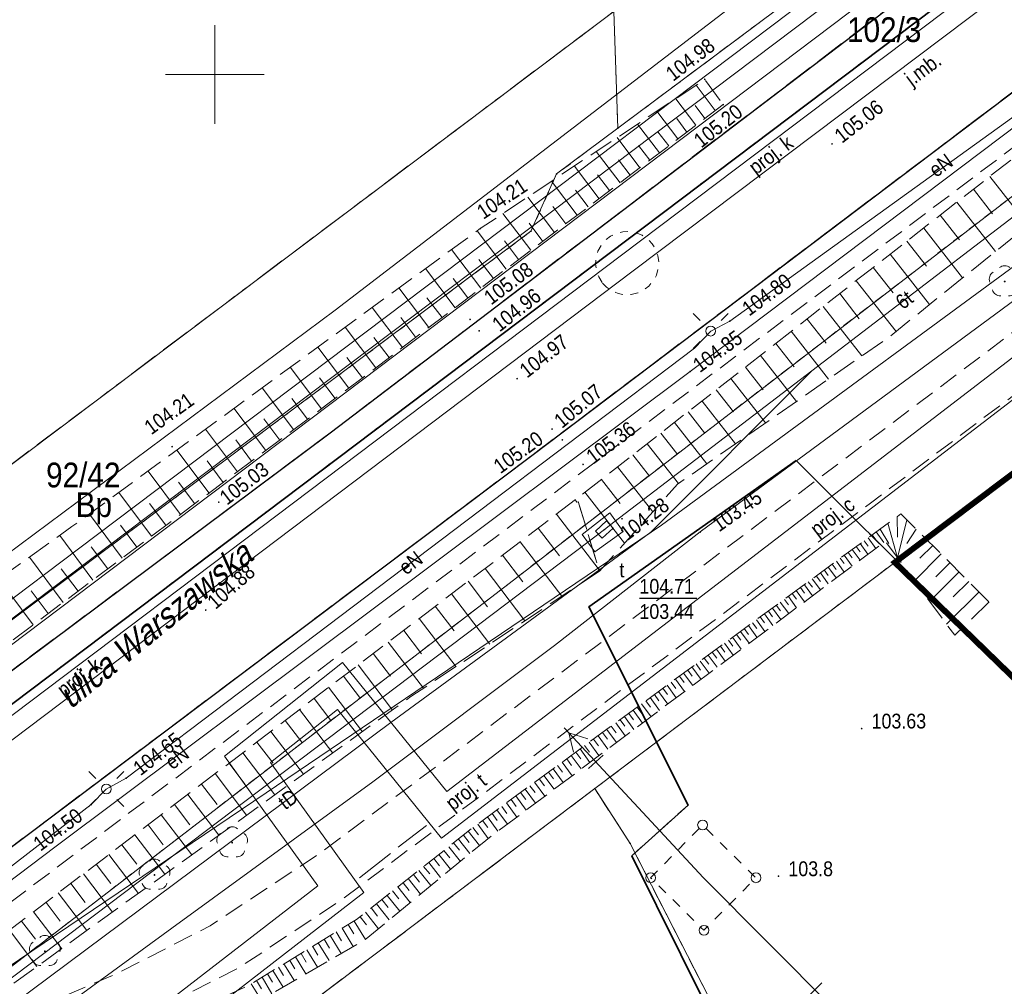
# Model space of a CAD drawing. Extents: x 7490163 to 7490671, y 5783984 to 5784563.
# Tile 7 of 43: x 7490290 to 7490340, y 5784354 to 5784403. Entities that reach past the tile are written whole.
import ezdxf
from ezdxf.enums import TextEntityAlignment as Align

# ---------------------------------------------------------------- set-up
doc = ezdxf.new("R2010")
doc.units = 0
doc.header["$MEASUREMENT"] = 0
for name, pattern in [('0.4_0.4', [0.8, 0.4, -0.4]), ('1.5_0.5', [2, 1.5, -0.5]), ('218-500', [1, 0.5, -0.5]), ('219-500', [0]), ('HIDDEN', [0.375, 0.25, -0.125]), ('l219_500', [0]), ('l32_500', [0]), ('mz1.0_0.5', [1.5, 1, -0.5]), ('mz1.25_0.5', [1.75, 1.25, -0.5]), ('mz2.0_0.5', [2.5, 2, -0.5]), ('sm05_500', [1, 0.5, -0.5])]:
    doc.linetypes.add(name, pattern=pattern)
doc.layers.get('0').update_dxf_attribs({"linetype": 'CONTINUOUS', "lineweight": 5})
doc.layers.get('0').transparency = 0.8
for name, color, linetype, transparency in [('0-Inne (niezydentyfikowane)', 7, 'CONTINUOUS', 0.8), ('203-Punkt załamania granicy działki nie stabilizowany', 7, 'CONTINUOUS', 0.8), ('210-Oznaczenie użytku', 7, 'CONTINUOUS', 0.8), ('211-Nr działki', 7, 'CONTINUOUS', 0.8), ('216-Granica obrębu', 7, 'CONTINUOUS', 0.8), ('217-Granica konturu klasyfikcyjnego', 7, 'CONTINUOUS', 0.8), ('218-Granica użytku', 7, 'CONTINUOUS', 0.8), ('219-Linia granicy', 7, 'CONTINUOUS', 0.8), ('994-Nazwa ulicy', 7, 'CONTINUOUS', 0.8), ('chodnik (powierzchnia)', 7, 'CONTINUOUS', 0.8), ('drzewo liściaste (punkt)', 7, 'CONTINUOUS', 0.8), ('jezdnia (powierzchnia)', 7, 'CONTINUOUS', 0.8), ('jezdnia (powierzchnia)-Atr17', 7, 'CONTINUOUS', 0.8), ('komora podziemna - przewód telekomunikacyjny (powierzchnia)', 7, 'CONTINUOUS', 0.8), ('krawężnik (linia)', 7, 'CONTINUOUS', 0.8), ('latarnia (punkt)', 7, 'CONTINUOUS', 0.8), ('ogrodzenie trwałe (linia)', 7, 'CONTINUOUS', 0.8), ('przewód ciepłowniczy - projektowany lub w budowie (linia) - ob. projektowany', 7, 'CONTINUOUS', 0.8), ('przewód ciepłowniczy - projektowany lub w budowie (linia) - ob. projektowany-Atr1', 7, 'CONTINUOUS', 0.8), ('przewód elektroenergetyczny (linia)', 7, 'CONTINUOUS', 0.8), ('przewód elektroenergetyczny (linia)-Atr1', 7, 'CONTINUOUS', 0.8), ('przewód elektroenergetyczny wysokiego napięcia (linia) - symbol', 7, 'CONTINUOUS', 0.8), ('przewód gazowy (linia)', 7, 'CONTINUOUS', 0.8), ('przewód kanalizacyjny - projektowany lub w budowie (linia) - ob. projektowany', 7, 'CONTINUOUS', 0.8), ('przewód kanalizacyjny - projektowany lub w budowie (linia) - ob. projektowany-Atr1', 7, 'CONTINUOUS', 0.8), ('przewód telekomunikacyjny (linia)', 7, 'CONTINUOUS', 0.8), ('przewód telekomunikacyjny (linia)-Atr1', 7, 'CONTINUOUS', 0.8), ('przewód telekomunikacyjny - projektowany lub w budowie (linia) - ob. projektowany', 7, 'CONTINUOUS', 0.8), ('przewód telekomunikacyjny - projektowany lub w budowie (linia) - ob. projektowany-Atr1', 7, 'CONTINUOUS', 0.8), ('przewód wodociągowy (linia)', 7, 'CONTINUOUS', 0.8), ('punkt o określonej wysokości (sieć elektroenergetyczna)', 7, 'CONTINUOUS', 0.8), ('punkt o określonej wysokości (sieć elektroenergetyczna)-Atr2', 7, 'CONTINUOUS', 0.8), ('punkt o określonej wysokości (sieć telekomunikacyjna)', 7, 'CONTINUOUS', 0.8), ('punkt o określonej wysokości (sieć telekomunikacyjna)-Atr2', 7, 'CONTINUOUS', 0.8), ('punkt o określonej wysokości (sieć telekomunikacyjna)-Atr3', 7, 'CONTINUOUS', 0.8), ('punkt wysokościowy naturalny', 7, 'CONTINUOUS', 0.8), ('punkt wysokościowy naturalny-Atr2', 7, 'CONTINUOUS', 0.8), ('punkt wysokościowy sztuczny', 7, 'CONTINUOUS', 0.8), ('punkt wysokościowy sztuczny-Atr2', 7, 'CONTINUOUS', 0.8), ('skarpa nieumocniona (powierzchnia)', 7, 'CONTINUOUS', 0.8), ('słup kratowy (powierzchnia)', 7, 'CONTINUOUS', 0.8), ('słup kratowy (powierzchnia) - symbol', 7, 'CONTINUOUS', 0.8), ('urządzenie techniczne projektowane lub w budowie (sieć kanalizacyjna) - powierzchnia - ob. projektowany', 7, 'CONTINUOUS', 0.8), ('Wstawianie ramki sekcyjnej z opisem', 7, 'CONTINUOUS', 0.8), ('właz prostokątny - siec telekomunikacyjna (punkt)', 7, 'CONTINUOUS', 0.8), ('właz prostokątny - siec telekomunikacyjna (punkt)-Atr17', 7, 'CONTINUOUS', 0.8), ('ścieżka (powierzchnia)', 7, 'CONTINUOUS', 0.8)]:
    doc.layers.add(name, color=color, linetype=linetype, transparency=transparency)
doc.layers.add('___granice działki', color=7, linetype='CONTINUOUS', lineweight=60)
doc.styles.get("Standard").update_dxf_attribs({"font": 'txt', "width": 0.75})
doc.linetypes.add('902-500', pattern='A,3.75,0,[1,ksztalty.shx,S=0.5,R=0,X=0,Y=0],3.75', length=7.5)

# ---------------------------------------------------------------- blocks, each defined once
blk = doc.blocks.new('PW01')
at = {"linetype": 'Continuous', "lineweight": 13}
h = blk.add_hatch(color=0, dxfattribs=at)
edge = h.paths.add_edge_path()
edge.add_arc((0, 0), 0.045, 0, 360)
blk = doc.blocks.new('SM01')
at = {"color": 0, "linetype": 'Continuous', "lineweight": 13}
for p, q in [((-0.53, 0.531), (-0.883, 0.884)), ((0.531, 0.531), (0.884, 0.884)), ((-0.53, -0.53), (-0.883, -0.883)), ((0.531, -0.53), (0.884, -0.883))]:
    blk.add_line(p, q, dxfattribs=at)
blk.add_circle((0, 0), 0.25, dxfattribs=at)
blk = doc.blocks.new('PW02')
at = {"linetype": 'Continuous', "lineweight": 13}
h = blk.add_hatch(color=0, dxfattribs=at)
edge = h.paths.add_edge_path()
edge.add_arc((0, 0), 0.045, 0, 360)
blk = doc.blocks.new('US22B')
at = {"color": 0, "linetype": 'Continuous', "lineweight": 0}
blk.add_lwpolyline([(-0.375, -0.25), (0.375, -0.25), (0.375, 0.25), (-0.375, 0.25)], close=True, dxfattribs=at)
blk = doc.blocks.new('OP021')
at = {"linetype": 'Continuous', "lineweight": 13}
h = blk.add_hatch(color=0, dxfattribs=at)
edge = h.paths.add_edge_path()
edge.add_arc((0, 0), 0.05, 0, 360)
at = {"color": 0, "linetype": 'Continuous', "lineweight": 13}
for centre, start, end in [((0, 0.4), 49.272, 130.728), ((-0.38, 0.124), 121.308, 202.548), ((0.38, 0.124), 337.452, 58.692), ((-0.235, -0.324), 193.221, 274.871), ((0.235, -0.324), 265.129, 346.779)]:
    blk.add_arc(centre, 0.4, start, end, dxfattribs=at)
blk = doc.blocks.new('SM05')
at = {"color": 0, "linetype": 'Continuous', "lineweight": 13}
blk.add_circle((0, 0), 0.25, dxfattribs=at)
blk = doc.blocks.new('PE02')
at = {"color": 0, "linetype": 'Continuous', "lineweight": 13}
for p, q in [((8, -0.5), (8, 0.5)), ((10, 0), (9.134, 0.5)), ((10.35, 0), (0, 0)), ((10, 0), (9.134, -0.5))]:
    blk.add_line(p, q, dxfattribs=at)
blk = doc.blocks.new('203')
at = {"linetype": 'Continuous', "lineweight": 0}
h = blk.add_hatch(color=0, dxfattribs=at)
edge = h.paths.add_edge_path()
edge.add_arc((0, 0), 0.045, 0, 360)

msp = doc.modelspace()

# ---------------------------------------------------------------- linework, layer by layer
at = {"layer": '0-Inne (niezydentyfikowane)', "color": 7, "linetype": 'Continuous', "lineweight": 13}
for p, q in [((7490325.33, 5784398.17), (7490324.36, 5784399.46)), ((7490324.35, 5784397.43), (7490323.33, 5784398.77)), ((7490324.81, 5784397.77), (7490324.31, 5784398.43)), ((7490323.44, 5784396.74), (7490322.38, 5784398.14)), ((7490322.5, 5784396.03), (7490321.39, 5784397.49)), ((7490323.9, 5784397.08), (7490323.38, 5784397.77)), ((7490322.98, 5784396.38), (7490322.43, 5784397.1)), ((7490321.52, 5784395.28), (7490320.37, 5784396.81)), ((7490322.02, 5784395.66), (7490321.45, 5784396.4)), ((7490320.51, 5784394.51), (7490319.31, 5784396.1)), ((7490321.02, 5784394.9), (7490320.43, 5784395.68)), ((7490319.45, 5784393.71), (7490318.2, 5784395.36)), ((7490319.98, 5784394.12), (7490319.37, 5784394.92)), ((7490318.34, 5784392.87), (7490317.04, 5784394.59)), ((7490339.23, 5784394.84), (7490341.16, 5784392.36)), ((7490318.9, 5784393.3), (7490318.26, 5784394.14)), ((7490338.4, 5784394.19), (7490339.37, 5784392.94)), ((7490317.19, 5784392), (7490315.84, 5784393.79)), ((7490337.56, 5784393.54), (7490339.51, 5784391.03)), ((7490315.99, 5784391.1), (7490314.58, 5784392.96)), ((7490317.77, 5784392.44), (7490317.11, 5784393.32)), ((7490336.72, 5784392.88), (7490337.7, 5784391.62)), ((7490316.6, 5784391.55), (7490315.91, 5784392.47)), ((7490314.75, 5784390.15), (7490313.28, 5784392.09)), ((7490335.88, 5784392.22), (7490337.85, 5784389.7)), ((7490315.38, 5784390.63), (7490314.66, 5784391.58)), ((7490335.03, 5784391.56), (7490336.02, 5784390.29)), ((7490313.46, 5784389.18), (7490311.98, 5784391.13)), ((7490334.18, 5784390.9), (7490336.17, 5784388.35)), ((7490314.11, 5784389.67), (7490313.37, 5784390.64)), ((7490312.16, 5784388.19), (7490310.66, 5784390.17)), ((7490333.33, 5784390.23), (7490334.33, 5784388.95)), ((7490312.81, 5784388.69), (7490312.07, 5784389.67)), ((7490332.47, 5784389.56), (7490334.48, 5784386.99)), ((7490310.84, 5784387.19), (7490309.32, 5784389.19)), ((7490331.63, 5784388.91), (7490332.62, 5784387.63)), ((7490311.5, 5784387.69), (7490310.74, 5784388.69)), ((7490309.5, 5784386.18), (7490307.97, 5784388.2)), ((7490330.8, 5784388.26), (7490332.75, 5784385.75)), ((7490310.17, 5784386.69), (7490309.41, 5784387.69)), ((7490329.98, 5784387.62), (7490330.94, 5784386.39)), ((7490308.15, 5784385.15), (7490306.6, 5784387.2)), ((7490329.18, 5784387), (7490331.07, 5784384.58)), ((7490308.83, 5784385.67), (7490308.05, 5784386.69)), ((7490306.78, 5784384.12), (7490305.21, 5784386.19)), ((7490328.39, 5784386.38), (7490329.32, 5784385.2)), ((7490307.47, 5784384.64), (7490306.69, 5784385.67)), ((7490327.62, 5784385.78), (7490329.44, 5784383.45)), ((7490305.4, 5784383.07), (7490303.82, 5784385.18)), ((7490326.86, 5784385.19), (7490327.75, 5784384.04)), ((7490306.09, 5784383.6), (7490305.3, 5784384.64)), ((7490326.12, 5784384.61), (7490327.87, 5784382.36)), ((7490303.99, 5784382.02), (7490302.4, 5784384.14)), ((7490325.38, 5784384.04), (7490326.25, 5784382.93)), ((7490304.7, 5784382.55), (7490303.9, 5784383.6)), ((7490324.66, 5784383.47), (7490326.36, 5784381.3)), ((7490302.58, 5784380.96), (7490300.97, 5784383.1)), ((7490323.96, 5784382.92), (7490324.79, 5784381.86)), ((7490303.29, 5784381.49), (7490302.49, 5784382.56)), ((7490301.15, 5784379.89), (7490299.53, 5784382.05)), ((7490323.26, 5784382.38), (7490324.9, 5784380.29)), ((7490301.86, 5784380.43), (7490301.06, 5784381.5)), ((7490322.58, 5784381.85), (7490323.38, 5784380.82)), ((7490299.71, 5784378.81), (7490298.08, 5784380.99)), ((7490321.89, 5784381.31), (7490323.47, 5784379.29)), ((7490300.43, 5784379.35), (7490299.62, 5784380.44)), ((7490321.16, 5784380.74), (7490322, 5784379.67)), ((7490298.26, 5784377.73), (7490296.62, 5784379.92)), ((7490320.39, 5784380.14), (7490322.17, 5784377.86)), ((7490319.57, 5784379.5), (7490320.52, 5784378.29)), ((7490298.99, 5784378.27), (7490298.17, 5784379.36)), ((7490296.8, 5784376.63), (7490295.14, 5784378.84)), ((7490318.24, 5784378.47), (7490318.34, 5784378.33)), ((7490318.73, 5784378.85), (7490320.74, 5784376.28)), ((7490297.53, 5784377.18), (7490296.7, 5784378.28)), ((7490295.32, 5784375.52), (7490293.65, 5784377.75)), ((7490317.3, 5784377.75), (7490319.45, 5784374.93)), ((7490334.54, 5784377.62), (7490334.55, 5784376.58)), ((7490335.03, 5784377.46), (7490334.56, 5784375.53)), ((7490296.06, 5784376.08), (7490295.23, 5784377.19)), ((7490316.37, 5784377.04), (7490317.44, 5784375.63)), ((7490333.68, 5784376.99), (7490334.12, 5784376.26)), ((7490334.07, 5784377.28), (7490334.56, 5784375.53)), ((7490335.5, 5784376.99), (7490335.03, 5784376.26)), ((7490293.83, 5784374.41), (7490292.15, 5784376.66)), ((7490333.07, 5784376.55), (7490333.46, 5784376.01)), ((7490333.28, 5784376.69), (7490333.47, 5784376.43)), ((7490333.48, 5784376.84), (7490333.86, 5784376.31)), ((7490335.93, 5784376.56), (7490334.7, 5784375.34)), ((7490294.58, 5784374.97), (7490293.74, 5784376.09)), ((7490315.46, 5784376.35), (7490317.56, 5784373.59)), ((7490332.26, 5784375.95), (7490332.66, 5784375.41)), ((7490332.47, 5784376.1), (7490332.66, 5784375.83)), ((7490332.67, 5784376.25), (7490333.06, 5784375.71)), ((7490332.87, 5784376.4), (7490333.07, 5784376.13)), ((7490336.34, 5784376.15), (7490335.69, 5784375.51)), ((7490292.33, 5784373.28), (7490290.62, 5784375.57)), ((7490314.56, 5784375.67), (7490315.59, 5784374.31)), ((7490331.66, 5784375.51), (7490331.86, 5784375.24)), ((7490331.86, 5784375.66), (7490332.26, 5784375.11)), ((7490332.06, 5784375.8), (7490332.26, 5784375.53)), ((7490336.76, 5784375.73), (7490335.41, 5784374.37)), ((7490293.08, 5784373.85), (7490292.23, 5784374.98)), ((7490313.68, 5784375), (7490315.7, 5784372.35)), ((7490331.05, 5784375.06), (7490331.46, 5784374.51)), ((7490331.25, 5784375.21), (7490331.45, 5784374.94)), ((7490331.46, 5784375.36), (7490331.86, 5784374.81)), ((7490337.21, 5784375.28), (7490336.5, 5784374.57)), ((7490290.8, 5784372.14), (7490289.07, 5784374.46)), ((7490330.24, 5784374.47), (7490330.65, 5784373.91)), ((7490330.44, 5784374.62), (7490330.65, 5784374.34)), ((7490330.65, 5784374.77), (7490331.05, 5784374.21)), ((7490330.85, 5784374.92), (7490331.05, 5784374.64)), ((7490337.67, 5784374.82), (7490336.18, 5784373.33)), ((7490312.82, 5784374.35), (7490313.81, 5784373.05)), ((7490329.64, 5784374.03), (7490329.84, 5784373.74)), ((7490329.84, 5784374.17), (7490330.25, 5784373.61)), ((7490330.04, 5784374.32), (7490330.25, 5784374.04)), ((7490338.16, 5784374.33), (7490337.38, 5784373.55)), ((7490291.57, 5784372.71), (7490290.71, 5784373.86)), ((7490311.98, 5784373.71), (7490313.92, 5784371.16)), ((7490329.03, 5784373.58), (7490329.45, 5784373.01)), ((7490329.23, 5784373.73), (7490329.44, 5784373.44)), ((7490329.43, 5784373.88), (7490329.85, 5784373.31)), ((7490338.68, 5784373.81), (7490337.03, 5784372.17)), ((7490311.16, 5784373.08), (7490312.11, 5784371.83)), ((7490328.22, 5784372.99), (7490328.65, 5784372.41)), ((7490328.42, 5784373.14), (7490328.63, 5784372.85)), ((7490328.62, 5784373.29), (7490329.05, 5784372.71)), ((7490328.83, 5784373.43), (7490329.04, 5784373.15)), ((7490310.35, 5784372.46), (7490312.21, 5784370.02)), ((7490327.61, 5784372.54), (7490327.83, 5784372.25)), ((7490327.82, 5784372.69), (7490328.24, 5784372.11)), ((7490328.02, 5784372.84), (7490328.23, 5784372.55)), ((7490326.8, 5784371.95), (7490327.02, 5784371.65)), ((7490327.01, 5784372.1), (7490327.44, 5784371.51)), ((7490327.21, 5784372.25), (7490327.43, 5784371.95)), ((7490327.41, 5784372.4), (7490327.84, 5784371.81)), ((7490309.56, 5784371.86), (7490310.47, 5784370.67)), ((7490326.2, 5784371.51), (7490326.64, 5784370.91)), ((7490326.4, 5784371.66), (7490326.62, 5784371.36)), ((7490326.6, 5784371.8), (7490327.04, 5784371.21)), ((7490308.78, 5784371.27), (7490310.56, 5784368.93)), ((7490325.59, 5784371.06), (7490325.81, 5784370.76)), ((7490325.79, 5784371.21), (7490326.24, 5784370.61)), ((7490326, 5784371.36), (7490326.22, 5784371.06)), ((7490308.02, 5784370.69), (7490308.89, 5784369.54)), ((7490324.77, 5784370.46), (7490325, 5784370.15)), ((7490324.98, 5784370.61), (7490325.43, 5784370)), ((7490325.18, 5784370.76), (7490325.41, 5784370.46)), ((7490325.39, 5784370.91), (7490325.83, 5784370.3)), ((7490307.26, 5784370.11), (7490308.99, 5784367.83)), ((7490324.15, 5784370.01), (7490324.61, 5784369.38)), ((7490324.36, 5784370.16), (7490324.59, 5784369.85)), ((7490324.57, 5784370.31), (7490325.02, 5784369.69)), ((7490306.51, 5784369.54), (7490307.37, 5784368.41)), ((7490323.52, 5784369.55), (7490323.75, 5784369.23)), ((7490323.73, 5784369.7), (7490324.19, 5784369.07)), ((7490323.94, 5784369.85), (7490324.17, 5784369.54)), ((7490305.76, 5784368.98), (7490307.47, 5784366.73)), ((7490322.89, 5784369.08), (7490323.35, 5784368.45)), ((7490323.1, 5784369.24), (7490323.33, 5784368.92)), ((7490323.31, 5784369.39), (7490323.77, 5784368.76)), ((7490322.03, 5784368.46), (7490322.51, 5784367.81)), ((7490322.25, 5784368.61), (7490322.48, 5784368.29)), ((7490322.46, 5784368.77), (7490322.93, 5784368.13)), ((7490322.68, 5784368.93), (7490322.91, 5784368.61)), ((7490305.03, 5784368.41), (7490305.87, 5784367.3)), ((7490321.38, 5784367.98), (7490321.62, 5784367.66)), ((7490321.6, 5784368.14), (7490322.08, 5784367.49)), ((7490321.82, 5784368.3), (7490322.05, 5784367.98)), ((7490304.29, 5784367.86), (7490305.97, 5784365.65)), ((7490320.73, 5784367.5), (7490321.21, 5784366.84)), ((7490320.95, 5784367.66), (7490321.19, 5784367.33)), ((7490321.17, 5784367.82), (7490321.65, 5784367.17)), ((7490303.56, 5784367.3), (7490304.4, 5784366.21)), ((7490320.07, 5784367.02), (7490320.31, 5784366.68)), ((7490320.29, 5784367.18), (7490320.77, 5784366.52)), ((7490320.51, 5784367.34), (7490320.75, 5784367.01)), ((7490302.84, 5784366.75), (7490304.49, 5784364.59)), ((7490319.4, 5784366.53), (7490319.89, 5784365.85)), ((7490319.62, 5784366.69), (7490319.87, 5784366.35)), ((7490319.84, 5784366.85), (7490320.33, 5784366.19)), ((7490302.13, 5784366.21), (7490302.95, 5784365.14)), ((7490318.72, 5784366.03), (7490318.97, 5784365.69)), ((7490318.95, 5784366.2), (7490319.44, 5784365.52)), ((7490319.17, 5784366.36), (7490319.42, 5784366.02)), ((7490301.42, 5784365.67), (7490303.04, 5784363.54)), ((7490318.04, 5784365.53), (7490318.54, 5784364.85)), ((7490318.27, 5784365.7), (7490318.52, 5784365.36)), ((7490318.5, 5784365.86), (7490318.99, 5784365.18)), ((7490300.72, 5784365.14), (7490301.52, 5784364.08)), ((7490317.35, 5784365.02), (7490317.6, 5784364.68)), ((7490317.58, 5784365.19), (7490318.09, 5784364.5)), ((7490317.81, 5784365.36), (7490318.06, 5784365.02)), ((7490300.02, 5784364.61), (7490301.61, 5784362.51)), ((7490316.65, 5784364.51), (7490317.17, 5784363.82)), ((7490316.89, 5784364.68), (7490317.14, 5784364.34)), ((7490317.12, 5784364.85), (7490317.63, 5784364.16)), ((7490299.33, 5784364.08), (7490300.12, 5784363.04)), ((7490315.95, 5784364), (7490316.21, 5784363.65)), ((7490316.19, 5784364.17), (7490316.7, 5784363.47)), ((7490316.42, 5784364.34), (7490316.68, 5784363.99)), ((7490298.64, 5784363.56), (7490300.21, 5784361.49)), ((7490315.24, 5784363.48), (7490315.76, 5784362.76)), ((7490315.48, 5784363.65), (7490315.74, 5784363.3)), ((7490315.71, 5784363.83), (7490316.23, 5784363.12)), ((7490297.96, 5784363.04), (7490298.74, 5784362.02)), ((7490314.76, 5784363.13), (7490315.29, 5784362.41)), ((7490315, 5784363.3), (7490315.26, 5784362.95)), ((7490297.28, 5784362.53), (7490298.83, 5784360.5)), ((7490314.04, 5784362.6), (7490314.3, 5784362.24)), ((7490314.28, 5784362.77), (7490314.81, 5784362.05)), ((7490314.52, 5784362.95), (7490314.78, 5784362.59)), ((7490296.62, 5784362.02), (7490297.38, 5784361.01)), ((7490313.31, 5784362.06), (7490313.84, 5784361.33)), ((7490313.55, 5784362.24), (7490313.82, 5784361.88)), ((7490313.8, 5784362.42), (7490314.33, 5784361.69)), ((7490295.95, 5784361.51), (7490297.47, 5784359.52)), ((7490312.58, 5784361.5), (7490312.87, 5784361.13)), ((7490312.82, 5784361.69), (7490313.39, 5784360.97)), ((7490313.06, 5784361.88), (7490313.35, 5784361.52)), ((7490295.29, 5784361.01), (7490296.05, 5784360.02)), ((7490312.09, 5784361.11), (7490312.38, 5784360.74)), ((7490312.33, 5784361.3), (7490312.91, 5784360.57)), ((7490294.64, 5784360.52), (7490296.13, 5784358.55)), ((7490311.34, 5784360.52), (7490311.93, 5784359.77)), ((7490311.59, 5784360.72), (7490311.89, 5784360.34)), ((7490311.84, 5784360.91), (7490312.43, 5784360.17)), ((7490293.99, 5784360.02), (7490294.73, 5784359.05)), ((7490310.83, 5784360.12), (7490311.43, 5784359.35)), ((7490311.09, 5784360.32), (7490311.38, 5784359.94)), ((7490293.35, 5784359.53), (7490294.82, 5784357.6)), ((7490310.06, 5784359.5), (7490310.36, 5784359.11)), ((7490310.32, 5784359.71), (7490310.93, 5784358.94)), ((7490310.57, 5784359.91), (7490310.88, 5784359.53)), ((7490292.71, 5784359.05), (7490293.44, 5784358.09)), ((7490309.53, 5784359.09), (7490309.84, 5784358.69)), ((7490309.79, 5784359.3), (7490310.41, 5784358.51)), ((7490292.08, 5784358.57), (7490293.53, 5784356.67)), ((7490309, 5784358.67), (7490309.31, 5784358.27)), ((7490309.26, 5784358.88), (7490309.89, 5784358.08)), ((7490291.46, 5784358.09), (7490292.17, 5784357.15)), ((7490308.18, 5784358.02), (7490308.83, 5784357.21)), ((7490308.46, 5784358.24), (7490308.78, 5784357.83)), ((7490308.73, 5784358.45), (7490309.36, 5784357.65)), ((7490290.83, 5784357.62), (7490292.26, 5784355.75)), ((7490307.63, 5784357.59), (7490308.29, 5784356.76)), ((7490307.91, 5784357.81), (7490308.23, 5784357.39)), ((7490290.22, 5784357.15), (7490290.92, 5784356.23)), ((7490307.06, 5784357.15), (7490307.62, 5784356.22)), ((7490307.35, 5784357.37), (7490307.68, 5784356.95)), ((7490289.61, 5784356.69), (7490291, 5784354.85)), ((7490306.14, 5784356.6), (7490306.42, 5784356.14)), ((7490306.44, 5784356.78), (7490307, 5784355.86)), ((7490306.75, 5784356.97), (7490307.03, 5784356.5)), ((7490305.24, 5784356.05), (7490305.79, 5784355.16)), ((7490305.54, 5784356.23), (7490305.81, 5784355.78)), ((7490305.84, 5784356.41), (7490306.39, 5784355.51)), ((7490304.37, 5784355.51), (7490304.63, 5784355.07)), ((7490304.66, 5784355.69), (7490305.19, 5784354.81)), ((7490304.95, 5784355.87), (7490305.22, 5784355.42)), ((7490303.79, 5784355.16), (7490304.05, 5784354.73)), ((7490304.08, 5784355.34), (7490304.61, 5784354.47)), ((7490302.94, 5784354.64), (7490303.46, 5784353.8)), ((7490303.22, 5784354.81), (7490303.48, 5784354.39)), ((7490303.5, 5784354.99), (7490304.03, 5784354.13)), ((7490302.11, 5784354.14), (7490302.36, 5784353.72)), ((7490302.39, 5784354.3), (7490302.89, 5784353.47)), ((7490302.66, 5784354.47), (7490302.92, 5784354.05)), ((7490301.84, 5784353.97), (7490302.34, 5784353.16))]:
    msp.add_line(p, q, dxfattribs=at)
at = {"layer": '216-Granica obrębu', "color": 7, "linetype": 'l32_500', "lineweight": 35, "flags": 128}
msp.add_lwpolyline([(7490413.255, 5784461.35), (7490268.73, 5784352.29)], dxfattribs=at)
at = {"layer": '217-Granica konturu klasyfikcyjnego', "color": 3, "linetype": '1.5_0.5', "lineweight": 18, "flags": 128}
for points in [[(7490270.23, 5784365.62), (7490320.2, 5784403.19)], [(7490319.23, 5784363.85), (7490286.9, 5784339.48)], [(7490321.02, 5784361.08), (7490319.23, 5784363.85)], [(7490366.63, 5784272), (7490321.02, 5784361.08)]]:
    msp.add_lwpolyline(points, dxfattribs=at)
at = {"layer": '218-Granica użytku', "color": 3, "linetype": '218-500', "lineweight": 18, "flags": 128}
for points in [[(7490268.73, 5784352.29), (7490413.255, 5784461.35)], [(7490275.58, 5784343.98), (7490400.92, 5784440.45)], [(7490351.6, 5784420.56), (7490320.4, 5784397.28)], [(7490334.42, 5784375.3), (7490386.33, 5784414.4)], [(7490270.23, 5784365.62), (7490320.2, 5784403.19)], [(7490320.2, 5784403.19), (7490320.4, 5784397.28)], [(7490320.4, 5784397.28), (7490317.3, 5784394.96)], [(7490317.3, 5784394.96), (7490316, 5784392.06)], [(7490316, 5784392.06), (7490266.49, 5784355)], [(7490319.23, 5784363.85), (7490334.42, 5784375.3)], [(7490384.44, 5784326.69), (7490334.42, 5784375.3)], [(7490319.23, 5784363.85), (7490286.9, 5784339.48)], [(7490321.02, 5784361.08), (7490319.23, 5784363.85)], [(7490366.63, 5784272), (7490321.02, 5784361.08)]]:
    msp.add_lwpolyline(points, dxfattribs=at)
at = {"layer": '219-Linia granicy', "color": 7, "linetype": 'l219_500', "lineweight": 18, "flags": 128}
msp.add_lwpolyline([(7490413.255, 5784461.35), (7490268.73, 5784352.29)], dxfattribs=at)
at = {"layer": '219-Linia granicy', "color": 7, "linetype": '219-500', "lineweight": 18, "flags": 128}
for points in [[(7490413.255, 5784461.35), (7490268.73, 5784352.29)], [(7490400.92, 5784440.45), (7490275.58, 5784343.98)], [(7490351.6, 5784420.56), (7490320.4, 5784397.28)], [(7490334.42, 5784375.3), (7490386.33, 5784414.4)], [(7490320.2, 5784403.19), (7490270.23, 5784365.62)], [(7490320.2, 5784403.19), (7490320.4, 5784397.28)], [(7490317.3, 5784394.96), (7490320.4, 5784397.28)], [(7490317.3, 5784394.96), (7490316, 5784392.06)], [(7490316, 5784392.06), (7490266.49, 5784355)], [(7490319.23, 5784363.85), (7490334.42, 5784375.3)], [(7490334.42, 5784375.3), (7490384.44, 5784326.69)], [(7490319.23, 5784363.85), (7490286.9, 5784339.48)], [(7490319.23, 5784363.85), (7490321.02, 5784361.08)], [(7490321.02, 5784361.08), (7490366.63, 5784272)]]:
    msp.add_lwpolyline(points, dxfattribs=at)
at = {"layer": '___granice działki', "color": 7, "linetype": 'HIDDEN', "ltscale": 20, "const_width": 0.3}
msp.add_lwpolyline([(7490408.25, 5784303.56), (7490446.66, 5784332.33), (7490405.34, 5784410.18), (7490386.33, 5784414.4), (7490334.42, 5784375.3)], close=True, dxfattribs=at)
at = {"layer": 'chodnik (powierzchnia)', "color": 7, "linetype": 'mz1.0_0.5', "lineweight": 18, "flags": 128}
msp.add_lwpolyline([(7490277.37, 5784348.84), (7490275.71, 5784350.37), (7490316.12, 5784380.77), (7490378.18, 5784427.68), (7490379.54, 5784425.82), (7490360.51, 5784411.44)], close=True, dxfattribs=at)
at = {"layer": 'jezdnia (powierzchnia)', "color": 7, "linetype": '1.5_0.5', "lineweight": 18, "flags": 128}
msp.add_lwpolyline([(7490264.97, 5784351.404), (7490276.12, 5784359.68), (7490305.84, 5784381.86), (7490341.91, 5784409.31), (7490372.91, 5784432.64), (7490378.92, 5784428.22), (7490378.18, 5784427.68), (7490316.12, 5784380.77), (7490275.71, 5784350.37), (7490272.4, 5784347.89), (7490264.97, 5784342.33)], dxfattribs=at)
msp.add_lwpolyline([(7490406.7, 5784302.4), (7490366.66, 5784272.61), (7490349.24, 5784305.67), (7490327.32, 5784347.94), (7490321.11, 5784360.45), (7490323.96, 5784363.02), (7490318.94, 5784373.06), (7490329.42, 5784380.46), (7490343.83, 5784366.09), (7490366.28, 5784344.31), (7490395.15, 5784316.36), (7490401.8, 5784308.38), (7490404.97, 5784304.36)], close=True, dxfattribs=at)
at = {"layer": 'komora podziemna - przewód telekomunikacyjny (powierzchnia)', "color": 30, "linetype": 'Continuous', "lineweight": 18, "flags": 128}
msp.add_lwpolyline([(7490318.6, 5784376.71), (7490319.99, 5784377.81), (7490320.67, 5784376.86), (7490319.24, 5784375.83)], close=True, dxfattribs=at)
at = {"layer": 'krawężnik (linia)', "color": 7, "linetype": 'Continuous', "lineweight": 25, "flags": 128}
for points in [[(7490264.97, 5784342.33), (7490272.4, 5784347.89), (7490275.71, 5784350.37), (7490316.12, 5784380.77), (7490378.18, 5784427.68)], [(7490276.12, 5784359.68), (7490305.84, 5784381.86), (7490341.91, 5784409.31)]]:
    msp.add_lwpolyline(points, dxfattribs=at)
at = {"layer": 'ogrodzenie trwałe (linia)', "color": 7, "linetype": '902-500', "lineweight": 35, "flags": 128}
for points in [[(7490329.42, 5784380.46), (7490318.94, 5784373.06), (7490323.96, 5784363.02), (7490321.11, 5784360.45), (7490327.32, 5784347.94), (7490349.24, 5784305.67), (7490366.66, 5784272.61)], [(7490401.8, 5784308.38), (7490395.15, 5784316.36), (7490366.28, 5784344.31), (7490343.83, 5784366.09), (7490329.42, 5784380.46)]]:
    msp.add_lwpolyline(points, dxfattribs=at)
at = {"layer": 'przewód ciepłowniczy - projektowany lub w budowie (linia) - ob. projektowany', "color": 212, "linetype": 'CONTINUOUS', "lineweight": 18}
for p, q in [((7490311.75, 5784363.709), (7490367.679, 5784406.608)), ((7490311.47, 5784361.351), (7490370.061, 5784406.292)), ((7490300.486, 5784365.492), (7490306.472, 5784370.24)), ((7490306.472, 5784370.24), (7490311.75, 5784363.709)), ((7490302.814, 5784365.168), (7490306.208, 5784367.86)), ((7490306.208, 5784367.86), (7490311.47, 5784361.351)), ((7490305.21, 5784358.931), (7490300.486, 5784365.492)), ((7490307.55, 5784358.589), (7490302.814, 5784365.168)), ((7490271.492, 5784332.897), (7490305.21, 5784358.931)), ((7490271.768, 5784330.963), (7490307.55, 5784358.589))]:
    msp.add_line(p, q, dxfattribs=at)
at = {"layer": 'przewód elektroenergetyczny (linia)', "color": 1, "linetype": 'Continuous', "lineweight": 18, "flags": 128}
for points in [[(7490264.97, 5784357.098), (7490265.05, 5784357.16), (7490278.51, 5784367.55), (7490306.09, 5784388.06), (7490334.58, 5784409.92), (7490352.44, 5784423.68), (7490376.74, 5784441.33)], [(7490317.19, 5784371.09), (7490324.57, 5784376.84), (7490351.15, 5784396.45), (7490369.71, 5784411.05), (7490377.99, 5784416.83), (7490389.84, 5784425.96), (7490396.8, 5784429.77)], [(7490325.1, 5784387.01), (7490326.07, 5784387.51), (7490348.66, 5784403.81), (7490348.9, 5784404.49)], [(7490347.62, 5784402.73), (7490324.06, 5784384.96), (7490291.97, 5784360.94), (7490264.97, 5784340.522)], [(7490294.51, 5784363.83), (7490295.51, 5784364.38), (7490324.28, 5784386.15), (7490325.1, 5784387.01)], [(7490264.97, 5784332.117), (7490279.03, 5784342.85), (7490288.17, 5784349.76), (7490297.82, 5784356.79), (7490308, 5784364.19), (7490317.19, 5784371.09)], [(7490294.51, 5784363.83), (7490293.74, 5784363.04), (7490275.82, 5784349.19)]]:
    msp.add_lwpolyline(points, dxfattribs=at)
at = {"layer": 'przewód gazowy (linia)', "color": 40, "linetype": 'Continuous', "lineweight": 18, "flags": 128}
msp.add_lwpolyline([(7490415.58, 5784438.75), (7490408.75, 5784434.24), (7490383.44, 5784415.98), (7490371.82, 5784432.53), (7490365.18, 5784428.12), (7490264.97, 5784352.472)], dxfattribs=at)
at = {"layer": 'przewód kanalizacyjny - projektowany lub w budowie (linia) - ob. projektowany', "color": 34, "linetype": 'CONTINUOUS', "lineweight": 18}
for p, q in [((7490320.579, 5784390.849), (7490382.039, 5784437.229)), ((7490321.181, 5784390.051), (7490382.641, 5784436.431)), ((7490264.669, 5784348.634), (7490320.579, 5784390.849)), ((7490265.271, 5784347.836), (7490321.181, 5784390.051))]:
    msp.add_line(p, q, dxfattribs=at)
at = {"layer": 'przewód telekomunikacyjny (linia)', "color": 30, "linetype": 'Continuous', "lineweight": 18, "flags": 128}
for points in [[(7490417.08, 5784438.48), (7490405.93, 5784435.55), (7490392.7, 5784428.8), (7490368.27, 5784410.74), (7490322.61, 5784377.19), (7490302.6, 5784363.63), (7490285.11, 5784351.82), (7490272.8, 5784342.44), (7490272.51, 5784341.67)], [(7490374.16, 5784419.03), (7490373.9, 5784418.42), (7490330.22, 5784385), (7490320.19, 5784377.33), (7490319.72, 5784376.96)], [(7490276.16, 5784342.81), (7490308.91, 5784367.19), (7490322.07, 5784376.83), (7490330.22, 5784385)], [(7490264.97, 5784335.583), (7490318.88, 5784376.33), (7490319.72, 5784376.96)]]:
    msp.add_lwpolyline(points, dxfattribs=at)
at = {"layer": 'przewód telekomunikacyjny - projektowany lub w budowie (linia) - ob. projektowany', "color": 30, "linetype": 'mz2.0_0.5', "lineweight": 18, "flags": 128}
msp.add_lwpolyline([(7490307.32, 5784359.34), (7490310.71, 5784361.99)], dxfattribs=at)
at = {"layer": 'przewód wodociągowy (linia)', "color": 5, "linetype": 'CONTINUOUS', "lineweight": 18}
for p, q in [((7490293.099, 5784375.989), (7490332.53, 5784405.74)), ((7490293.581, 5784375.351), (7490333.01, 5784405.1)), ((7490268.529, 5784357.489), (7490293.099, 5784375.989)), ((7490269.011, 5784356.851), (7490293.581, 5784375.351))]:
    msp.add_line(p, q, dxfattribs=at)
at = {"layer": 'punkt o określonej wysokości (sieć telekomunikacyjna)-Atr2', "color": 7, "flags": 128}
msp.add_lwpolyline([(7490321.493, 5784373.483), (7490324.405, 5784373.483)], dxfattribs=at)
at = {"layer": 'skarpa nieumocniona (powierzchnia)', "color": 7, "linetype": 'mz1.25_0.5', "lineweight": 18, "flags": 128}
for points in [[(7490359.74, 5784407.29), (7490334.17, 5784386.74), (7490323.42, 5784379.26), (7490319.47, 5784374.86), (7490318.34, 5784378.54), (7490360.51, 5784411.44)], [(7490325.73, 5784398.47), (7490305.66, 5784383.27), (7490280.93, 5784364.74), (7490273.1, 5784358.95), (7490270.14, 5784360.89), (7490292.77, 5784377.11), (7490313.44, 5784392.2), (7490324.8, 5784399.75)], [(7490319.47, 5784374.86), (7490309.93, 5784368.51), (7490288.18, 5784352.81), (7490282.32, 5784349.46), (7490280.2, 5784348.66), (7490281.92, 5784350.91), (7490286.27, 5784354.15), (7490307.15, 5784370.03), (7490318.34, 5784378.54)], [(7490339.19, 5784373.3), (7490337.45, 5784371.61), (7490333.94, 5784376.37), (7490313.71, 5784361.23), (7490307.67, 5784356.25), (7490302.41, 5784353.19), (7490290.92, 5784347.8), (7490286.6, 5784345.47), (7490287.22, 5784342.32), (7490286.13, 5784341.57), (7490285.4, 5784346.02), (7490285.86, 5784346.84), (7490290.66, 5784348.8), (7490301.74, 5784353.91), (7490307.18, 5784357.23), (7490313.1, 5784361.91), (7490334.73, 5784377.76)]]:
    msp.add_lwpolyline(points, close=True, dxfattribs=at)
at = {"layer": 'słup kratowy (powierzchnia)', "color": 7, "linetype": 'sm05_500', "lineweight": 18, "flags": 128}
msp.add_lwpolyline([(7490322.06, 5784359.34), (7490324.69, 5784362.01), (7490327.39, 5784359.34), (7490324.76, 5784356.68)], close=True, dxfattribs=at)
at = {"layer": 'urządzenie techniczne projektowane lub w budowie (sieć kanalizacyjna) - powierzchnia - ob. projektowany', "color": 34, "linetype": '0.4_0.4', "lineweight": 18, "flags": 128}
msp.add_lwpolyline([(7490319.6, 5784389.47), (7490319.43, 5784389.76), (7490319.32, 5784390.07), (7490319.27, 5784390.4), (7490319.3, 5784390.74), (7490319.39, 5784391.06), (7490319.55, 5784391.35), (7490319.77, 5784391.61), (7490320.03, 5784391.81), (7490320.33, 5784391.96), (7490320.66, 5784392.04), (7490320.99, 5784392.05), (7490321.32, 5784391.99), (7490321.63, 5784391.86), (7490321.91, 5784391.67), (7490322.14, 5784391.43), (7490322.31, 5784391.14), (7490322.42, 5784390.83), (7490322.47, 5784390.5), (7490322.44, 5784390.16), (7490322.35, 5784389.84), (7490322.19, 5784389.55), (7490321.97, 5784389.29), (7490321.71, 5784389.09), (7490321.41, 5784388.94), (7490321.08, 5784388.86), (7490320.75, 5784388.85), (7490320.42, 5784388.91), (7490320.11, 5784389.04), (7490319.83, 5784389.23)], close=True, dxfattribs=at)
at = {"layer": 'Wstawianie ramki sekcyjnej z opisem', "color": 7, "linetype": 'Continuous', "lineweight": 13, "flags": 128}
for points in [[(7490300, 5784397.5), (7490300, 5784402.5)], [(7490297.5, 5784400), (7490302.5, 5784400)]]:
    msp.add_lwpolyline(points, dxfattribs=at)
at = {"layer": 'ścieżka (powierzchnia)', "color": 7, "linetype": 'mz1.0_0.5', "lineweight": 18, "flags": 128}
msp.add_lwpolyline([(7490284.22, 5784341.88), (7490282.77, 5784340.33), (7490281.64, 5784341.66), (7490280.96, 5784342.54), (7490280.69, 5784343.17), (7490279.42, 5784345.49), (7490277.2, 5784347.03), (7490275.63, 5784347.6), (7490272.4, 5784347.89), (7490275.71, 5784350.37), (7490277.37, 5784348.84), (7490279.1, 5784348.03), (7490280.51, 5784347.87), (7490281.19, 5784348.06), (7490281.82, 5784348.59), (7490283.16, 5784349.63), (7490284.46, 5784350.43), (7490285.91, 5784350.94), (7490289.03, 5784352.01), (7490290.83, 5784352.68), (7490295.09, 5784354.51), (7490299.76, 5784356.91), (7490305.23, 5784360.52), (7490310.8, 5784364.66), (7490331.56, 5784380.29), (7490346.01, 5784391.19), (7490366.77, 5784406.78), (7490386.54, 5784421.41), (7490387.3, 5784422.02), (7490389.51, 5784423.85), (7490393.17, 5784426.96), (7490394.74, 5784425.56), (7490395.46, 5784424.98), (7490395.45, 5784424.97), (7490395.21, 5784424.65), (7490395.03, 5784424.29), (7490394.94, 5784423.9), (7490394.93, 5784423.84), (7490394.93, 5784423.44), (7490395.02, 5784423.05), (7490395.18, 5784422.68), (7490395.7, 5784421.98), (7490398.19, 5784419.95), (7490396.44, 5784417.92), (7490393.86, 5784420.16), (7490392.72, 5784420.5), (7490391.21, 5784420.61), (7490389.68, 5784420.31), (7490388.65, 5784419.74), (7490368.34, 5784404.76), (7490347.63, 5784389.17), (7490333.18, 5784378.3), (7490312.4, 5784362.7), (7490306.48, 5784358.27), (7490301.28, 5784354.82), (7490295.95, 5784352.08), (7490292.05, 5784350.4), (7490289.96, 5784349.58), (7490286.31, 5784348.3), (7490284.57, 5784347.46), (7490283.76, 5784346.84), (7490283.19, 5784346.04), (7490283.03, 5784344.95), (7490283.34, 5784343.55)], close=True, dxfattribs=at)

# ---------------------------------------------------------------- block references
at = {"layer": '203-Punkt załamania granicy działki nie stabilizowany', "color": 7, "linetype": 'Continuous', "lineweight": 18}
for p in [(7490320.4, 5784397.28), (7490317.3, 5784394.96), (7490316, 5784392.06), (7490334.42, 5784375.3), (7490319.23, 5784363.85), (7490321.02, 5784361.08)]:
    msp.add_blockref('203', p, dxfattribs=at)
at = {"layer": 'drzewo liściaste (punkt)', "color": 94, "linetype": 'Continuous', "lineweight": 13}
for p in [(7490339.98, 5784389.52), (7490300.88, 5784361.12), (7490296.95, 5784359.48), (7490291.4, 5784355.62)]:
    msp.add_blockref('OP021', p, dxfattribs=at)
at = {"layer": 'latarnia (punkt)', "color": 7, "linetype": 'Continuous', "lineweight": 18}
for p in [(7490325.1, 5784387.01), (7490294.51, 5784363.83)]:
    msp.add_blockref('SM01', p, dxfattribs=at)
at = {"layer": 'przewód elektroenergetyczny wysokiego napięcia (linia) - symbol', "color": 1, "linetype": 'Continuous', "lineweight": 18}
for rotation in [132.887, 314.907]:
    msp.add_blockref('PE02', (7490324.73, 5784359.34), dxfattribs=dict(at, rotation=rotation))
at = {"layer": 'punkt o określonej wysokości (sieć elektroenergetyczna)', "color": 1, "linetype": 'Continuous', "lineweight": 13}
for p in [(7490326.07, 5784387.51), (7490324.06, 5784384.96), (7490324.57, 5784376.84), (7490295.51, 5784364.38), (7490293.74, 5784363.04)]:
    msp.add_blockref('PW01', p, dxfattribs=at)
at = {"layer": 'punkt o określonej wysokości (sieć telekomunikacyjna)', "color": 30, "linetype": 'Continuous', "lineweight": 13, "rotation": 42.82}
msp.add_blockref('PW01', (7490319.72, 5784376.96), dxfattribs=at)
at = {"layer": 'punkt wysokościowy naturalny', "color": 7, "linetype": 'Continuous', "lineweight": 13}
msp.add_blockref('PW01', (7490328.53, 5784359.42), dxfattribs=at)
at = {"layer": 'punkt wysokościowy sztuczny', "color": 7, "linetype": 'Continuous', "lineweight": 13}
for p in [(7490324.8, 5784399.75), (7490325.73, 5784398.47), (7490331.24, 5784396.48), (7490313.44, 5784392.2), (7490312.92, 5784387.6), (7490313.38, 5784387.02), (7490315.3, 5784384.6), (7490317.07, 5784382.05), (7490317.59, 5784381.5), (7490297.84, 5784381.16), (7490318.64, 5784380.26), (7490300.2, 5784378.35), (7490320.61, 5784377.51), (7490299.54, 5784372.89), (7490332.74, 5784366.89)]:
    msp.add_blockref('PW02', p, dxfattribs=at)
at = {"layer": 'słup kratowy (powierzchnia) - symbol', "color": 7, "linetype": 'Continuous', "lineweight": 18}
for p in [(7490324.69, 5784362.01), (7490322.06, 5784359.34), (7490327.39, 5784359.34), (7490324.76, 5784356.68)]:
    msp.add_blockref('SM05', p, dxfattribs=at)
at = {"layer": 'właz prostokątny - siec telekomunikacyjna (punkt)', "color": 7, "linetype": 'Continuous', "lineweight": 18, "rotation": 42.82}
msp.add_blockref('US22B', (7490319.72, 5784376.96), dxfattribs=at)

# ---------------------------------------------------------------- texts
at = {"layer": '210-Oznaczenie użytku', "color": 3, "linetype": 'Continuous', "lineweight": 18, "width": 0.9}
msp.add_text('Bp', height=1.25, dxfattribs=at).set_placement((7490292.96, 5784377.6))
at = {"layer": '211-Nr działki', "color": 7, "linetype": 'Continuous', "lineweight": 18, "width": 0.9}
msp.add_text('102/3', height=1.25, dxfattribs=at).set_placement((7490332, 5784402.89), align=Align.TOP_LEFT)
msp.add_text('92/42', height=1.25, dxfattribs=at).set_placement((7490291.46, 5784379.1))
at = {"layer": '994-Nazwa ulicy', "color": 7, "linetype": 'Continuous', "lineweight": 25, "oblique": 15, "width": 0.9}
msp.add_text('ulica Warszawska', height=1.25, rotation=39.271, dxfattribs=at).set_placement((7490292.7, 5784367.84))
at = {"layer": 'jezdnia (powierzchnia)-Atr17', "color": 7, "width": 0.9}
msp.add_text('j.mb.', height=0.75, rotation=36.767, dxfattribs=at).set_placement((7490335.842, 5784400.265), align=Align.MIDDLE_CENTER)
at = {"layer": 'przewód ciepłowniczy - projektowany lub w budowie (linia) - ob. projektowany-Atr1', "color": 212, "width": 0.9}
msp.add_text('proj. c', height=0.75, rotation=37.302, dxfattribs=at).set_placement((7490331.26, 5784377.62), align=Align.MIDDLE_CENTER)
at = {"layer": 'przewód elektroenergetyczny (linia)-Atr1', "color": 1, "width": 0.9}
for rotation, p in [(35.813, (7490336.747, 5784395.398)), (37.114, (7490309.914, 5784375.279)), (37.097, (7490298.089, 5784365.425))]:
    msp.add_text('eN', height=0.75, rotation=rotation, dxfattribs=at).set_placement(p, align=Align.MIDDLE_CENTER)
at = {"layer": 'przewód kanalizacyjny - projektowany lub w budowie (linia) - ob. projektowany-Atr1', "color": 34, "width": 0.9}
for rotation, p in [(37.039, (7490327.16, 5784395.19)), (37.054, (7490292.15, 5784368.75))]:
    msp.add_text('proj. k', height=0.75, rotation=rotation, dxfattribs=at).set_placement(p, align=Align.MIDDLE_LEFT)
at = {"layer": 'przewód telekomunikacyjny (linia)-Atr1', "color": 30, "width": 0.9}
for s, rotation, p in [('6t', 37.422, (7490334.897, 5784388.591)), ('tD', 36.674, (7490303.704, 5784363.315))]:
    msp.add_text(s, height=0.75, rotation=rotation, dxfattribs=at).set_placement(p, align=Align.MIDDLE_CENTER)
at = {"layer": 'przewód telekomunikacyjny - projektowany lub w budowie (linia) - ob. projektowany-Atr1', "color": 30, "width": 0.9}
msp.add_text('proj. t', height=0.75, rotation=38.015, dxfattribs=at).set_placement((7490312.71, 5784363.69), align=Align.MIDDLE_CENTER)
at = {"layer": 'punkt o określonej wysokości (sieć elektroenergetyczna)-Atr2', "color": 1, "width": 0.9}
for s, rotation, p in [('104.80', 36.293, (7490326.821, 5784388.036)), ('104.35', 35.981, (7490324.329, 5784385.179)), ('103.45', 35.395, (7490325.306, 5784377.121)), ('104.65', 37.783, (7490296.011, 5784364.769)), ('104.50', 36.971, (7490290.949, 5784360.951))]:
    msp.add_text(s, height=0.75, rotation=rotation, dxfattribs=at).set_placement(p, align=Align.MIDDLE_LEFT)
at = {"layer": 'punkt o określonej wysokości (sieć telekomunikacyjna)-Atr2', "color": 30, "width": 0.9}
msp.add_text('104.71', height=0.75, dxfattribs=at).set_placement((7490321.493, 5784373.491), align=Align.BOTTOM_LEFT)
at = {"layer": 'punkt o określonej wysokości (sieć telekomunikacyjna)-Atr3', "color": 30, "width": 0.9}
msp.add_text('103.44', height=0.75, dxfattribs=at).set_placement((7490321.493, 5784372.215), align=Align.BOTTOM_LEFT)
at = {"layer": 'punkt wysokościowy naturalny-Atr2', "color": 7, "width": 0.9}
msp.add_text('103.8', height=0.75, dxfattribs=at).set_placement((7490329.032, 5784359.42))
at = {"layer": 'punkt wysokościowy sztuczny-Atr2', "color": 7, "width": 0.9}
for s, rotation, p in [('104.98', 37.404, (7490323.196, 5784399.619)), ('105.20', 38.332, (7490324.623, 5784396.246)), ('105.06', 38.263, (7490331.743, 5784396.48)), ('104.21', 33.456, (7490313.59, 5784392.637)), ('105.08', 36.959, (7490313.986, 5784388.3)), ('104.96', 38.264, (7490314.416, 5784386.934)), ('104.97', 38.009, (7490315.802, 5784384.601)), ('105.07', 39.534, (7490317.568, 5784382.048)), ('104.21', 35.716, (7490296.781, 5784381.729)), ('105.36', 36.476, (7490319.156, 5784380.247)), ('105.20', 35.895, (7490314.457, 5784379.762)), ('105.03', 37.352, (7490300.615, 5784378.169)), ('104.28', 37.261, (7490320.873, 5784376.368)), ('104.88', 41.433, (7490300.037, 5784372.887))]:
    msp.add_text(s, height=0.75, rotation=rotation, dxfattribs=at).set_placement(p)
msp.add_text('103.63', height=0.75, dxfattribs=at).set_placement((7490333.243, 5784366.894))
at = {"layer": 'właz prostokątny - siec telekomunikacyjna (punkt)-Atr17', "color": 7, "width": 0.9}
msp.add_text('t', height=0.75, dxfattribs=at).set_placement((7490320.48, 5784374.921), align=Align.MIDDLE_LEFT)

doc.saveas('drawing.dxf')
